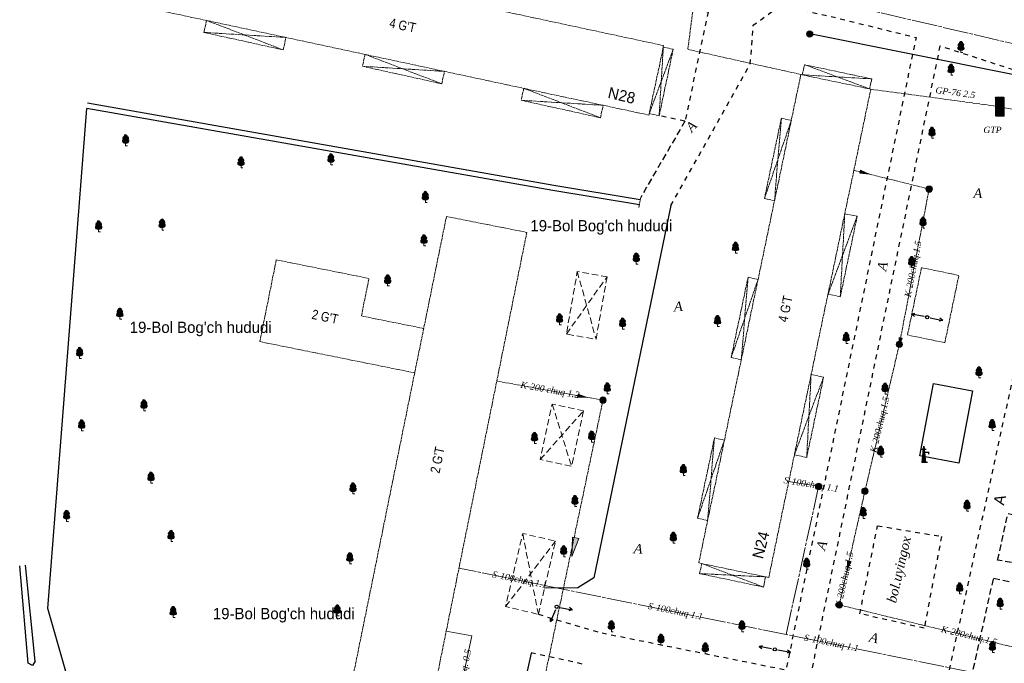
# Model space of a CAD drawing. Extents: x 352696 to 405256, y 4162769 to 4241487.
# Tile 142 of 148: x 403960 to 404115, y 4240385 to 4240486. Entities that reach past the tile are written whole.
import ezdxf
from ezdxf.enums import TextEntityAlignment as Align

# ---------------------------------------------------------------- set-up
doc = ezdxf.new("R2010")
doc.units = 0
doc.header["$LTSCALE"] = 0.5
doc.header["$MEASUREMENT"] = 0
for name, pattern in [('Build_Contour_Canopy_m1', [3, 2, -1]), ('Build_Contour_Resid_m1', [1, 1, 0]), ('Commnctn_Gas_Line_Ground_m1', [1, 1, 0]), ('Commnctn_Heating_Line_Unground_m1', [10, 8, -0.5, 1, -0.5]), ('Commnctn_Waterpipes_Line_Unground_m1', [10, 8, -0.5, 1, -0.5]), ('Commnctn_Сanaliz_Gravity_Ground_m1', [1, 1, 0]), ('Д_ТРОТ_ТРУБА', [3, 1.5, -1.5]), ('ДОРОГИ_СТРОЯЩ', [9, 8, -1]), ('ЗД_СТР_РАЗВ', [3, 2, -1])]:
    doc.linetypes.add(name, pattern=pattern)
for name, color, linetype in [('(007) Здания', 7, 'Continuous'), ('(013) Газ', 30, 'ИК_Газопровод -------г--------'), ('(019) Связь', 3, 'ИК_КАБ_СВЯЗИ'), ('(022) Возд. Линии', 7, 'Continuous'), ('(025) Дорога', 7, 'Continuous'), ('(028) Гидротехн.', 7, 'Continuous'), ('(039) Земля', 7, 'Continuous'), ('(040) Ограда', 7, 'Continuous')]:
    doc.layers.add(name, color=color, linetype=linetype)
for name, color, linetype, lineweight, true_color in [('AUTO#_ROADS_MTRAL_T', 7, 'Continuous', 15, 0x000000), ('COMMN_OBJCT_CNLIZ_B', 7, 'Continuous', 15, 0x000000), ('COMMN_OBJCT_CNLIZ_L', 7, 'Continuous', 15, 0x000000), ('COMMN_OBJCT_CNLIZ_T', 7, 'Continuous', 15, 0x000000), ('COMMN_OBJCT_WATER_L', 7, 'Continuous', 15, 0x000000), ('COMMN_OBJCT_WATER_T', 7, 'Continuous', 15, 0x000000), ('COMMN_OBJCT_WELL#_B', 7, 'Continuous', 15, 0x000000), ('GREEN_VGTAT_#####_B', 7, 'Continuous', 15, 0x000000)]:
    doc.layers.add(name, color=color, linetype=linetype, lineweight=lineweight, true_color=true_color)
for name, color, linetype, true_color in [('BUILD_CANOP_CNTUR_P', 7, 'Continuous', 0x000000), ('BUILD_RESID_CNTUR_P', 7, 'Continuous', 0x000000), ('BUILD_RESID_TITLE_T', 7, 'Continuous', 0x000000), ('COMMN_OBJCT_ELCTR_L', 7, 'Continuous', 0x000000), ('COMMN_OBJCT_ELCTR_T', 7, 'Continuous', 0x000000), ('COMMN_OBJCT_GAS##_L', 7, 'Continuous', 0x000000), ('COMMN_OBJCT_GAS##_T', 7, 'Continuous', 0x000000), ('COMMN_OBJCT_HEAT#_L', 7, 'Continuous', 0x000000), ('COMMN_OBJCT_PETRL_T', 7, 'Continuous', 0x000000)]:
    doc.layers.add(name, color=color, linetype=linetype, true_color=true_color)
doc.styles.add('BM-431', font='txt')
doc.styles.add('P-131', font='txt')
doc.styles.add('S', font='txtwr', dxfattribs={"oblique": 15})
doc.styles.add('БМ-431 (Times New Roman К)', font='timesi.ttf', dxfattribs={"height": 1})
doc.styles.add('Р-131 (Arial Narrow)', font='ARIALN.TTF', dxfattribs={"height": 1})
doc.linetypes.add('Commnctn_Electr_Cabel_Low_Unground_m1', pattern='A,4,-2,[1,Topography.shx,S=0.7,R=45,X=0,Y=0],0.001,[1,Topography.shx,S=0.7,R=315,X=0,Y=0],8,[1,Topography.shx,S=0.7,R=135,X=0,Y=0],0.001,[1,Topography.shx,S=0.7,R=225,X=0,Y=0],-2,4', length=20.002)
doc.linetypes.add('ИК_Газопровод -------г--------', pattern='A,9,-0.6,["Г",Standard,S=1.2,R=0,X=0,Y=-0.6],-1.2', length=10.8)
doc.linetypes.add('ИК_КАБ_СВЯЗИ', pattern='A,4,["o",Standard,S=0.5,R=0,X=0,Y=-0.125],4,-2', length=10)
doc.linetypes.add('ОГРАДА_ДЕР', pattern='A,2.5,["|",Standard,S=0.8,R=0,X=0,Y=-0.8],2.5', length=5)
doc.linetypes.add('ОГРАДА_М_1М', pattern='A,2.5,["о",Standard,S=1,R=0,X=0,Y=-0.35],0.5,["0",Standard,S=0.5,R=0,X=-0.3,Y=-0.25],2.5', length=5.5)

# ---------------------------------------------------------------- blocks, each defined once
blk = doc.blocks.new('S1')
at = {"layer": '(022) Возд. Линии'}
for p, q in [((-2, 0), (-1.5, 0.25)), ((-2, 0), (-1.5, -0.25)), ((0, 0), (-2, 0))]:
    blk.add_line(p, q, dxfattribs=at)
blk = doc.blocks.new('S2')
at = {"layer": '(022) Возд. Линии'}
for p, q in [((0, 0), (2, 0)), ((2, 0), (1.5, 0.25)), ((2, 0), (1.5, -0.25))]:
    blk.add_line(p, q, dxfattribs=at)
blk = doc.blocks.new('SS')
at = {"layer": '(022) Возд. Линии'}
blk.add_circle((0, 0), 0.25, dxfattribs=at)
blk = doc.blocks.new('I03042')
for p, q in [((-0.13, 2.1), (0.62, 2.1)), ((0.13, 0), (0.13, 1.55)), ((0.14, 0), (0.14, 1.66)), ((0.15, 0), (0.15, 1.76)), ((0.16, 0), (0.16, 1.86)), ((0.17, 0), (0.17, 1.96)), ((0.18, 0), (0.18, 2.06)), ((0.19, 0), (0.19, 2.16)), ((0.2, 0), (0.2, 2.26)), ((0.22, 0), (0.22, 2.36)), ((0.23, 0), (0.23, 2.47)), ((0.24, 0), (0.24, 2.56)), ((0.25, 0), (0.25, 2.45)), ((0.26, 0), (0.26, 2.35)), ((0.27, 0), (0.27, 2.25)), ((0.28, 0), (0.28, 2.15)), ((0.29, 0), (0.29, 2.04)), ((0.3, 0), (0.3, 1.94)), ((0.31, 0), (0.31, 1.84)), ((0.32, 0), (0.32, 1.74)), ((0.33, 0), (0.33, 1.63)), ((-0.02, 0), (-0.02, 0.03)), ((-0.01, 0), (-0.01, 0.13)), ((0, 0), (0, 0.24)), ((0.01, 0), (0.01, 0.34)), ((0.02, 0), (0.02, 0.44)), ((0.03, 0), (0.03, 0.54)), ((0.04, 0), (0.04, 0.64)), ((0.05, 0), (0.05, 0.74)), ((0.06, 0), (0.06, 0.84)), ((0.07, 0), (0.07, 0.95)), ((0.08, 0), (0.08, 1.05)), ((0.09, 0), (0.09, 1.15)), ((0.1, 0), (0.1, 1.25)), ((0.11, 0), (0.11, 1.35)), ((0.12, 0), (0.12, 1.45)), ((0.34, 0), (0.34, 1.53)), ((0.35, 0), (0.35, 1.43)), ((0.36, 0), (0.36, 1.33)), ((0.37, 0), (0.37, 1.22)), ((0.38, 0), (0.38, 1.12)), ((0.39, 0), (0.39, 1.02)), ((0.4, 0), (0.4, 0.92)), ((0.41, 0), (0.41, 0.81)), ((0.42, 0), (0.42, 0.71)), ((0.43, 0), (0.43, 0.61)), ((0.44, 0), (0.44, 0.51)), ((0.45, 0), (0.45, 0.4)), ((0.46, 0), (0.46, 0.3)), ((0.47, 0), (0.47, 0.2)), ((0.48, 0), (0.48, 0.1)), ((0.49, -0.01), (0.49, 0))]:
    blk.add_line(p, q)
blk.add_lwpolyline([(0.82, 0), (-0.02, 0), (0.24, 2.56), (0.49, -0.03)])
for points in [[(0.31, 1.7), (0.31, 1.5), (1.09, 1.7), (0.9, 1.5)], [(1.09, 1.7), (0.9, 1.5), (1.12, 1.27), (0.92, 1.26)]]:
    blk.add_trace(points)
at = {"color": 4, "style": 'S', "oblique": 15}
blk.add_attdef('Z', (1.72, -0.16), '', height=2, dxfattribs=at)
blk = doc.blocks.new('Wellinspect_m1')
at = {"layer": 'COMMN_OBJCT_WELL#_B', "linetype": 'Continuous', "lineweight": 13, "true_color": 0xfffffe}
blk.add_hatch(color=7, dxfattribs=at).paths.add_polyline_path([(-1, 0, 1), (1, 0, 1)])
at = {"layer": 'COMMN_OBJCT_WELL#_B', "color": 18, "linetype": 'Continuous', "lineweight": 13, "true_color": 0x000000}
blk.add_line((-0.71, 0.71), (0.71, -0.71), dxfattribs=at)
blk.add_circle((0, 0), 1, dxfattribs=at)
blk = doc.blocks.new('CharacteristicFol_m1')
at = {"layer": 'GREEN_VGTAT_#####_B', "linetype": 'Continuous', "lineweight": 13, "true_color": 0xfffffe}
h = blk.add_hatch(color=7, dxfattribs=at)
h.dxf.hatch_style = 1
h.paths.add_polyline_path([(0.7, 1.95, 0.545245), (0.49, 2.94, 0.44906), (0, 3.5, 0.44906), (-0.49, 2.94, 0.545245), (-0.7, 1.95, 0.73339), (-0.48, 0.8), (0.48, 0.8, 0.73339)])
at = {"layer": 'GREEN_VGTAT_#####_B', "color": 18, "linetype": 'Continuous', "lineweight": 13, "true_color": 0x000000}
for p, q in [((-0.48, 0.8), (0.48, 0.8)), ((0, 0), (0, 0.8)), ((0, 0), (0, 0.8)), ((0, 0), (0.6, 0))]:
    blk.add_line(p, q, dxfattribs=at)
for centre, radius, start, end in [((0, 3), 0.501, 90.2911, 187.0229), ((0, 3), 0.501, 352.9771, 89.7089), ((-0.41, 1.41), 0.612, 118.4195, 263.4433), ((-0.28, 2.38), 0.602, 111.2452, 225.6501), ((0.41, 1.41), 0.612, 276.5567, 61.5805), ((0.28, 2.38), 0.602, 314.3499, 68.7548)]:
    blk.add_arc(centre, radius, start, end, dxfattribs=at)
blk = doc.blocks.new('CnlizDirection_m1')
at = {"layer": 'COMMN_OBJCT_CNLIZ_B', "linetype": 'Continuous', "lineweight": 13, "true_color": 0xa54100}
blk.add_hatch(color=34, dxfattribs=at).paths.add_polyline_path([(0, 0.5), (0, -0.5), (3, 0)])
at = {"layer": 'COMMN_OBJCT_CNLIZ_B', "color": 34, "linetype": 'Continuous', "lineweight": 13, "true_color": 0xa54100}
blk.add_lwpolyline([(0, 0.5), (3, 0), (0, -0.5), (0, 0.5)], dxfattribs=at)
blk = doc.blocks.new('wewewrwerwer')
at = {"layer": '(013) Газ', "linetype": 'Continuous'}
h = blk.add_hatch(dxfattribs=at)
h.set_pattern_fill('ANSI31', color=0, scale=0.002474, style=0)
h.set_pattern_definition([(45, (402685.132538, 4239785.474154), (-0.00555508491, 0.00555508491), [])])
h.paths.add_polyline_path([(403177.21, 4240470.68), (403177.21, 4240473.63), (403178.54, 4240473.63), (403178.54, 4240470.68)])
at = {"layer": '(019) Связь'}
blk.add_lwpolyline([(403211.22, 4240470.93), (403148, 4240483.58)], dxfattribs=at)
at = {"layer": '(025) Дорога', "linetype": 'Д_ТРОТ_ТРУБА'}
for points in [[(403046.78, 4240498.27), (403047.8, 4240503.19), (403132.06, 4240487.05), (403128.4, 4240469.87), (403124.34, 4240470.73)], [(403158.67, 4240406.32), (403168.71, 4240404.64), (403166, 4240390.22), (403155.88, 4240392.5), (403158.67, 4240406.32)]]:
    blk.add_lwpolyline(points, dxfattribs=at)
at = {"layer": '(025) Дорога', "linetype": 'Д_ТРОТ_ТРУБА', "flags": 128}
for points in [[(403126.16, 4240456.6), (403138.67, 4240478.89), (403139.14, 4240484.93), (403143.28, 4240487.97), (403150.42, 4240486.54), (403164.71, 4240483.02), (403144.27, 4240383.63), (403115.41, 4240389.42)], [(403105.36, 4240392.41), (403115.41, 4240389.42), (403115.41, 4240389.42)], [(403112.26, 4240384.6), (403104.22, 4240386.38)]]:
    blk.add_lwpolyline(points, dxfattribs=at)
blk.add_lwpolyline([(403148.13, 4240382.55), (403168.52, 4240481.69), (403189.74, 4240474.79), (403189.74, 4240474.79), (403168.77, 4240378.38), (403148.13, 4240382.55)], close=True, dxfattribs=at)
at = {"layer": '(025) Дорога', "linetype": 'ЗД_СТР_РАЗВ'}
for points in [[(403128.4, 4240469.87), (403121.44, 4240457.89)], [(403182.67, 4240400), (403177.54, 4240400.91), (403179.17, 4240408.23), (403184.24, 4240407.12)], [(403188.34, 4240374.37), (403172.41, 4240377.93), (403176.91, 4240398.1), (403182.01, 4240396.97)]]:
    blk.add_lwpolyline(points, dxfattribs=at)
at = {"layer": '(028) Гидротехн.'}
for points in [[(403173.58, 4240427.5), (403171.42, 4240416.13), (403165.32, 4240417.29), (403167.48, 4240428.66), (403173.58, 4240427.5)], [(403026.27, 4240385.04), (403025.89, 4240384.34), (403025.19, 4240384.72)]]:
    blk.add_lwpolyline(points, dxfattribs=at)
at = {"layer": '(028) Гидротехн.', "color": 3}
for points in [[(403025.19, 4240384.72), (403023.85, 4240400.04)], [(403026.27, 4240385.04), (403024.77, 4240400.15)]]:
    blk.add_lwpolyline(points, dxfattribs=at)
at = {"layer": '(040) Ограда', "flags": 128}
blk.add_lwpolyline([(403121.37, 4240457.5), (403107.79, 4240459.75), (403034.49, 4240472.72)], dxfattribs=at)
at = {"layer": '(040) Ограда', "linetype": 'ОГРАДА_М_1М', "flags": 128}
for points in [[(403104.21, 4240386.32), (403100.07, 4240367.61), (403039.86, 4240378.46), (403031.2, 4240383.08), (403028.29, 4240393.3), (403034.39, 4240471.88)], [(403126.16, 4240456.6), (403114.1, 4240398.15), (403111.55, 4240396.56), (403106.29, 4240396.52)]]:
    blk.add_lwpolyline(points, dxfattribs=at)
at = {"layer": '(040) Ограда', "linetype": 'ОГРАДА_ДЕР', "flags": 128}
blk.add_lwpolyline([(403121.24, 4240456.71), (403107.66, 4240458.96), (403034.39, 4240471.88)], dxfattribs=at)
at = {"layer": 'BUILD_CANOP_CNTUR_P', "color": 18, "linetype": 'Build_Contour_Canopy_m1', "lineweight": 13, "true_color": 0x000000, "flags": 128}
for points in [[(403116.15, 4240445.42), (403114.43, 4240435.61), (403109.76, 4240436.42), (403111.48, 4240446.24)], [(403112.46, 4240424.37), (403110.57, 4240415.64), (403105.64, 4240416.71), (403107.54, 4240425.44)], [(403105.36, 4240392.41), (403108.05, 4240403.9), (403102.9, 4240405.11), (403100.21, 4240393.62)]]:
    blk.add_lwpolyline(points, close=True, dxfattribs=at)
for points in [[(403111.48, 4240446.24), (403114.43, 4240435.61)], [(403109.76, 4240436.42), (403116.15, 4240445.42)], [(403105.64, 4240416.71), (403112.46, 4240424.37)], [(403107.54, 4240425.44), (403110.57, 4240415.64)], [(403102.9, 4240405.11), (403105.36, 4240392.41)], [(403100.21, 4240393.62), (403108.05, 4240403.9)]]:
    blk.add_lwpolyline(points, dxfattribs=at)
at = {"layer": 'BUILD_RESID_CNTUR_P', "color": 18, "linetype": 'Build_Contour_Resid_m1', "lineweight": 13, "true_color": 0x000000}
for points in [[(403048.35, 4240498.14), (403125.05, 4240481.74), (403122.73, 4240470.82), (403046.03, 4240487.22), (403048.35, 4240498.14)], [(403053.22, 4240485.69), (403052.8, 4240483.81), (403065.26, 4240481.07), (403065.69, 4240483.02)], [(403065.26, 4240481.07), (403053.22, 4240485.69)], [(403052.8, 4240483.81), (403065.69, 4240483.02)], [(403125, 4240481.5), (403126.56, 4240481.17), (403124.34, 4240470.73), (403122.78, 4240471.06)], [(403124.34, 4240470.73), (403125, 4240481.5)], [(403078.12, 4240480.36), (403077.71, 4240478.49), (403090.17, 4240475.75), (403090.6, 4240477.69)], [(403090.17, 4240475.75), (403078.12, 4240480.36)], [(403126.56, 4240481.17), (403122.78, 4240471.06)], [(403077.71, 4240478.49), (403090.6, 4240477.69)], [(403146.83, 4240477.15), (403147.17, 4240478.74), (403157.75, 4240476.51), (403157.42, 4240474.93)], [(403157.42, 4240474.93), (403147.17, 4240478.74)], [(403157.61, 4240474.89), (403146.62, 4240477.19), (403130.57, 4240400.48), (403141.56, 4240398.18), (403157.61, 4240474.89)], [(403146.83, 4240477.15), (403157.75, 4240476.51)], [(403103.07, 4240475.03), (403102.66, 4240473.15), (403115.12, 4240470.41), (403115.55, 4240472.36)], [(403115.12, 4240470.41), (403103.07, 4240475.03)], [(403102.66, 4240473.15), (403115.55, 4240472.36)], [(403142.47, 4240457.38), (403140.89, 4240457.71), (403143.55, 4240470.33), (403145.12, 4240470)], [(403145.12, 4240470), (403140.89, 4240457.71)], [(403143.55, 4240470.33), (403142.47, 4240457.38)], [(403121.17, 4240456.32), (403121.44, 4240457.89)], [(403153.52, 4240455.33), (403155.47, 4240454.92), (403152.81, 4240442.3), (403150.88, 4240442.71)], [(403152.81, 4240442.3), (403153.52, 4240455.33)], [(403090.92, 4240454.9), (403103.55, 4240452.39), (403088.86, 4240379.77), (403076.15, 4240382.23), (403090.92, 4240454.9)], [(403150.88, 4240442.71), (403155.47, 4240454.92)], [(403087.34, 4240437.3), (403077.55, 4240439.27), (403078.74, 4240445.16), (403064.18, 4240448.09), (403061.59, 4240435.24), (403085.93, 4240430.34)], [(403165.57, 4240446.86), (403163.37, 4240436.29), (403169.24, 4240435.07), (403171.44, 4240445.64), (403165.57, 4240446.86)], [(403137.25, 4240432.4), (403135.66, 4240432.73), (403138.32, 4240445.35), (403139.89, 4240445.02)], [(403139.89, 4240445.02), (403135.66, 4240432.73)], [(403138.32, 4240445.35), (403137.25, 4240432.4)], [(403148.23, 4240430.08), (403150.19, 4240429.67), (403147.53, 4240417.05), (403145.59, 4240417.46)], [(403145.59, 4240417.46), (403150.19, 4240429.67)], [(403147.53, 4240417.05), (403148.23, 4240430.08)], [(403131.96, 4240407.15), (403130.38, 4240407.49), (403133.04, 4240420.11), (403134.6, 4240419.78)], [(403134.6, 4240419.78), (403130.38, 4240407.49)], [(403133.04, 4240420.11), (403131.96, 4240407.15)], [(403141.08, 4240398.29), (403140.74, 4240396.69), (403130.71, 4240398.8), (403131.05, 4240400.38)], [(403140.74, 4240396.69), (403131.05, 4240400.38)], [(403130.71, 4240398.8), (403141.08, 4240398.29)]]:
    blk.add_lwpolyline(points, dxfattribs=at)
at = {"layer": 'COMMN_OBJCT_CNLIZ_L', "color": 34, "linetype": 'Commnctn_Сanaliz_Gravity_Ground_m1', "lineweight": 15, "true_color": 0xa54100, "flags": 128}
for points in [[(403154.95, 4240462.16), (403166.77, 4240459.21), (403162.1, 4240434.82), (403156.68, 4240411.76), (403152.65, 4240393.89), (403197.74, 4240382.95)], [(403115.52, 4240426.05), (403098.83, 4240429.04)], [(403115.52, 4240426.05), (403103.03, 4240366.68), (403108.61, 4240360.58), (403148.38, 4240346.26), (403187.21, 4240335.66)]]:
    blk.add_lwpolyline(points, dxfattribs=at)
at = {"layer": 'COMMN_OBJCT_ELCTR_L', "color": 1, "linetype": 'Commnctn_Electr_Cabel_Low_Unground_m1', "lineweight": 15, "true_color": 0xff0000, "flags": 128}
blk.add_lwpolyline([(403091.45, 4240355.53), (403091.98, 4240357.46), (403088.36, 4240358.34), (403094.91, 4240389.02), (403090.88, 4240389.78)], dxfattribs=at)
at = {"layer": 'COMMN_OBJCT_GAS##_L', "color": 30, "linetype": 'Commnctn_Gas_Line_Ground_m1', "lineweight": 15, "true_color": 0xff7d00, "flags": 128}
for points in [[(403151.35, 4240581.62), (403150.88, 4240580.86), (403131.7, 4240581.97), (403126.62, 4240554.64), (403122.65, 4240529.16), (403130.03, 4240527.55), (403126.95, 4240515.23), (403130.27, 4240492.15), (403128.85, 4240481.14), (403146.62, 4240477.2)], [(403157.61, 4240474.89), (403177.86, 4240472.15), (403197.83, 4240468.04)]]:
    blk.add_lwpolyline(points, dxfattribs=at)
at = {"layer": 'COMMN_OBJCT_HEAT#_L', "color": 219, "linetype": 'Commnctn_Heating_Line_Unground_m1', "lineweight": 15, "true_color": 0x501950, "flags": 128}
blk.add_lwpolyline([(403091.21, 4240503.31), (403137.13, 4240492.02), (403185.55, 4240480.75)], dxfattribs=at)
at = {"layer": 'COMMN_OBJCT_WATER_L', "color": 5, "linetype": 'Commnctn_Waterpipes_Line_Unground_m1', "lineweight": 15, "true_color": 0x0000ff, "flags": 128}
for points in [[(403144.31, 4240389.24), (403149.4, 4240412.49), (403144.71, 4240413.26)], [(403193.57, 4240379.24), (403092.89, 4240399.67)]]:
    blk.add_lwpolyline(points, dxfattribs=at)
at = {"layer": '(022) Возд. Линии'}
for name, p, rotation in [('S1', (403165.97, 4240439.17), 348.8184694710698), ('SS', (403166.46, 4240439.07), 348.8184694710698), ('S2', (403166.94, 4240438.97), 348.8184694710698), ('S1', (403108.06, 4240393.13), 67.34522255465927), ('SS', (403108.25, 4240393.59), 83.07220740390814), ('S2', (403108.73, 4240393.5), 348.9539532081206), ('S1', (403142.02, 4240386.99), 349.5872150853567), ('S2', (403143.01, 4240386.81), 349.5872150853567)]:
    blk.add_blockref(name, p, dxfattribs=dict(at, rotation=rotation))
blk.add_blockref('SS', (403142.52, 4240386.9), dxfattribs=at)
at = {"layer": '(028) Гидротехн.'}
blk.add_blockref('I03042', (403165.7, 4240416.26), dxfattribs=at)
at = {"layer": 'COMMN_OBJCT_CNLIZ_B', "color": 34, "true_color": 0xa54100}
for p, xscale, yscale, zscale, rotation in [((403155.92, 4240461.92), 0.5, 0.5, 0.5, 345.9998059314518), ((403162.29, 4240435.82), 0.5, 0.5, 0.5, 259.1606588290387), ((403111.58, 4240426.75), 0.4999999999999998, 0.4999999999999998, 0.4999999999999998, 349.8374574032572), ((403154.2, 4240400.75), 0.5, 0.5, 0.5, 257.2809421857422)]:
    blk.add_blockref('CnlizDirection_m1', p, dxfattribs=dict(at, xscale=xscale, yscale=yscale, zscale=zscale, rotation=rotation))
at = {"layer": 'COMMN_OBJCT_CNLIZ_B', "color": 34, "true_color": 0xa54100, "rotation": 257.7178705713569}
blk.add_blockref('CnlizDirection_m1', (403111.24, 4240404.41), dxfattribs=at)
at = {"layer": 'COMMN_OBJCT_WELL#_B', "color": 18, "true_color": 0x000000, "xscale": 0.5, "yscale": 0.5, "zscale": 0.5}
for p in [(403148.01, 4240483.57), (403166.78, 4240459.2), (403162.1, 4240434.81), (403115.52, 4240426.05), (403149.4, 4240412.49), (403156.68, 4240411.76), (403152.65, 4240393.88)]:
    blk.add_blockref('Wellinspect_m1', p, dxfattribs=at)
at = {"layer": 'GREEN_VGTAT_#####_B', "color": 18, "true_color": 0x000000, "xscale": 0.5, "yscale": 0.5, "zscale": 0.5}
for p in [(403171.77, 4240480.63), (403170.22, 4240477.09), (403040.5, 4240466.01), (403167.22, 4240467.19), (403072.76, 4240463.03), (403058.64, 4240462.53), (403087.6, 4240457.11), (403036.26, 4240452.48), (403046.23, 4240452.77), (403165.81, 4240453.08), (403087.38, 4240450.28), (403136.35, 4240449.14), (403120.75, 4240447.43), (403164.02, 4240446.86), (403081.68, 4240443.98), (403039.59, 4240438.76), (403108.7, 4240437.89), (403118.6, 4240437.21), (403133.51, 4240437.61), (403153.74, 4240434.95), (403033.27, 4240432.6), (403174.6, 4240429.53), (403116.19, 4240427.04), (403159.84, 4240427), (403043.38, 4240424.38), (403033.59, 4240421.23), (403176.68, 4240421.28), (403113.73, 4240419.47), (403104.75, 4240419.26), (403159.16, 4240417.08), (403128.15, 4240414.21), (403044.48, 4240413.01), (403076.23, 4240411.32), (403111.11, 4240409.33), (403172.72, 4240408.59), (403031.22, 4240407.01), (403156.42, 4240407.48), (403047.64, 4240403.85), (403126.57, 4240403.56), (403109.34, 4240401.45), (403075.74, 4240400.36), (403147.53, 4240399.48), (403171.57, 4240395.62), (403177.94, 4240393.23), (403047.97, 4240391.9), (403073.77, 4240392.17), (403116.84, 4240389.68), (403137.36, 4240389.68), (403124.63, 4240387.57), (403131.6, 4240386.18), (403176.72, 4240386.39)]:
    blk.add_blockref('CharacteristicFol_m1', p, dxfattribs=at)
at = {"layer": '(007) Здания', "style": 'P-131'}
for s, rotation, p in [('N28', 346.8126, (403116.17, 4240473.55)), ('N24', 75.3589, (403140.63, 4240401))]:
    blk.add_text(s, height=1.75, rotation=rotation, dxfattribs=at).set_placement(p)
at = {"layer": '(025) Дорога', "linetype": 'ДОРОГИ_СТРОЯЩ', "style": 'BM-431'}
blk.add_text('A', height=1.75, rotation=76.2821, dxfattribs=at).set_placement((403178.52, 4240409.44))
at = {"layer": '(039) Земля', "style": 'P-131'}
for p in [(403104.11, 4240452.57), (403041.14, 4240436.61), (403054.21, 4240391.64)]:
    blk.add_text("19-Bol Bog'ch hududi", height=1.76, dxfattribs=at).set_placement(p)
at = {"color": 7, "style": 'S', "oblique": 15, "flags": 8}
blk.add_attdef('SK', (403148.11, 4240555.26), '', height=2, dxfattribs=at)
at = {"layer": 'AUTO#_ROADS_MTRAL_T', "color": 18, "true_color": 0x000000, "style": 'БМ-431 (Times New Roman К)'}
for rotation, p in [(48.3254, (403129.95, 4240468.54)), (77.7908, (403160.17, 4240446.92)), (3.8153, (403127.39, 4240440.02)), (355.8144, (403121, 4240401.95)), (72.8189, (403150.6, 4240403.02)), (347.1037, (403157.92, 4240387.99))]:
    blk.add_text('A', height=1.5, rotation=rotation, dxfattribs=at).set_placement(p, align=Align.CENTER)
blk.add_text('A', height=1.5, dxfattribs=at).set_placement((403174.42, 4240457.79), align=Align.CENTER)
blk.add_text('bol.uyingox', height=1.5, rotation=77.0833, dxfattribs=at).set_placement((403161.57, 4240394.09))
at = {"layer": 'BUILD_RESID_TITLE_T', "color": 18, "true_color": 0x000000, "style": 'Р-131 (Arial Narrow)'}
for s, rotation, p in [("4 G'T", 348.2356, (403081.86, 4240484.61)), ("4 G'T", 78.1797, (403144.49, 4240438.2)), ("2 G'T", 348.2356, (403069.66, 4240438.84)), ("2 G'T", 78.5642, (403089.82, 4240414.47))]:
    blk.add_text(s, height=1.5, rotation=rotation, dxfattribs=at).set_placement(p)
at = {"layer": 'COMMN_OBJCT_CNLIZ_T', "color": 18, "linetype": 'Continuous', "true_color": 0x000000, "style": 'БМ-431 (Times New Roman К)'}
for s, rotation, p in [('K-200chuq.1.5', 79.1607, (403164.36, 4240446.63)), ('K-200 chuq 1.2', 349.8375, (403107.17, 4240427.54)), ('K-200chuq.1.5', 76.7813, (403159.13, 4240422.18)), ('K-200chuq.1.5', 77.2809, (403153.54, 4240397.82)), ('K-200chuq.1.5', 346.3596, (403173.03, 4240388.94))]:
    blk.add_text(s, height=1, rotation=rotation, dxfattribs=at).set_placement(p, align=Align.MIDDLE)
at = {"layer": 'COMMN_OBJCT_ELCTR_T', "color": 18, "linetype": 'Continuous', "true_color": 0x000000, "style": 'БМ-431 (Times New Roman К)'}
blk.add_text('0.4 kV chuq. 0.5', height=1, rotation=77.9403, dxfattribs=at).set_placement((403093.43, 4240382.08), align=Align.MIDDLE)
at = {"layer": 'COMMN_OBJCT_GAS##_T', "color": 18, "linetype": 'Continuous', "true_color": 0x000000, "style": 'БМ-431 (Times New Roman К)'}
blk.add_text('GP-76 2.5', height=1, rotation=352.296, dxfattribs=at).set_placement((403170.9, 4240474.36), align=Align.MIDDLE)
at = {"layer": 'COMMN_OBJCT_PETRL_T', "color": 18, "linetype": 'Continuous', "true_color": 0x000000, "style": 'БМ-431 (Times New Roman К)'}
blk.add_text('GTP', height=1, dxfattribs=at).set_placement((403175.3, 4240468))
at = {"layer": 'COMMN_OBJCT_WATER_T', "color": 18, "linetype": 'Continuous', "true_color": 0x000000, "style": 'БМ-431 (Times New Roman К)'}
for rotation, p in [(350.6158, (403148.22, 4240412.69)), (348.5304, (403102.39, 4240397.74)), (348.5304, (403126.89, 4240392.77)), (348.5304, (403151.39, 4240387.8))]:
    blk.add_text('S-100chuq 1.1', height=1, rotation=rotation, dxfattribs=at).set_placement(p, align=Align.MIDDLE)

msp = doc.modelspace()

# ---------------------------------------------------------------- block references
at = {"color": 1, "linetype": 'Continuous', "lineweight": 50}
msp.add_blockref('wewewrwerwer', (936.52, 0), dxfattribs=at)

doc.saveas('drawing.dxf')
